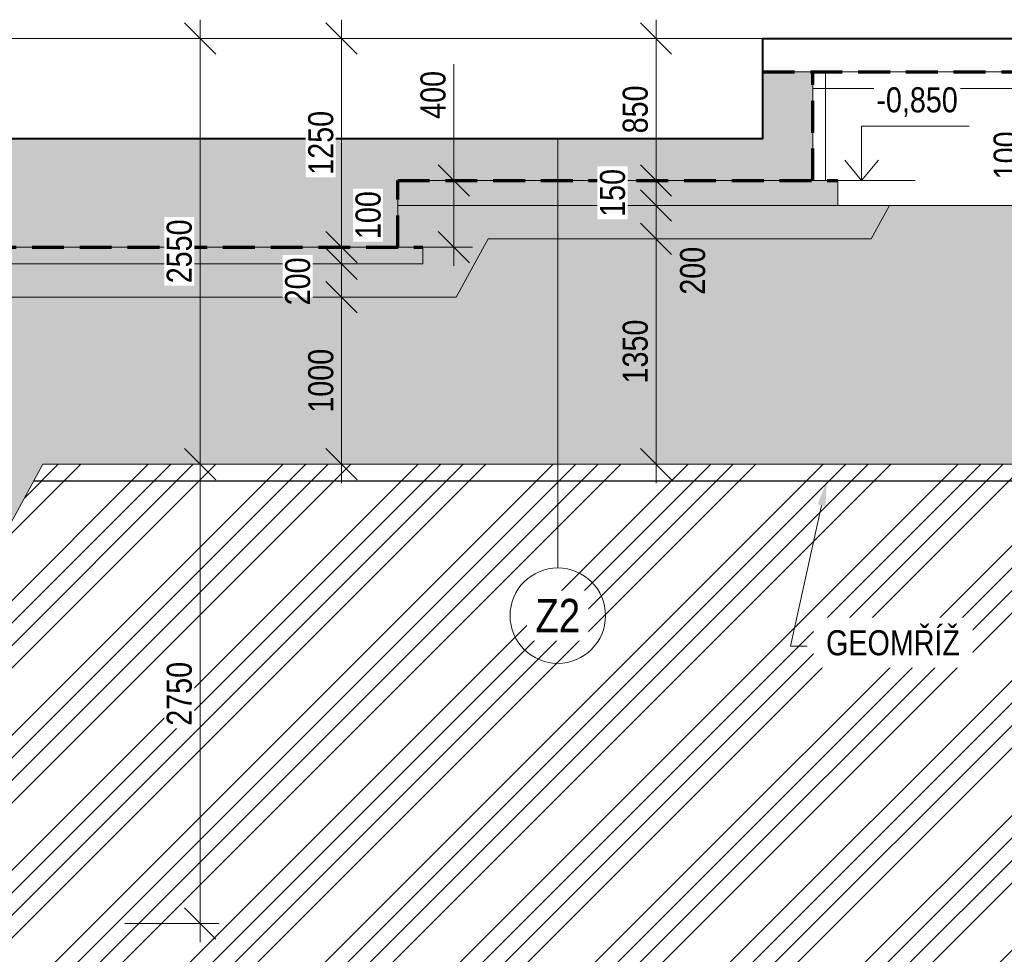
# Model space of a CAD drawing. Header units: millimetres. Extents: x -2694 to 670324, y -147023 to 76385.
# Tile 50 of 51: x 658573 to 664468, y -142978 to -137381. Entities that reach past the tile are written whole.
import ezdxf
from ezdxf import colors
from ezdxf.entities.mleader import LeaderData, LeaderLine
from ezdxf.math import Vec2, Vec3

# ---------------------------------------------------------------- set-up
doc = ezdxf.new("R2010")
doc.units = ezdxf.units.MM
doc.header["$LTSCALE"] = 10
doc.linetypes.add('ČÁRKOVANÁ', pattern=[19.05, 12.7, -6.35])
doc.layers.get('0').update_dxf_attribs({"lineweight": 20})
doc.layers.get('Defpoints').update_dxf_attribs({"lineweight": 20})
for name, color, linetype, lineweight in [('A_CARK', 72, 'ČÁRKOVANÁ', 20), ('A_KOTY', 7, 'Continuous', 13), ('A_LEGENDY', 21, 'Continuous', 13), ('A_TENKA', 4, 'Continuous', 20), ('A_TENKA_ZEMNI_PRACE', 31, 'Continuous', 20), ('A_TUCNA', 1, 'Continuous', 40)]:
    doc.layers.add(name, color=color, linetype=linetype, lineweight=lineweight)
doc.layers.add('A_SRAF', color=8, linetype='Continuous', lineweight=13, transparency=0.3)
doc.layers.add('A_SRAFY_ZB', color=7, linetype='Continuous', lineweight=13, true_color=0xc8c8c8, transparency=0.3)
doc.styles.add('KÓTY', font='ARIALN.TTF')
doc.linetypes.add('CIKCAK', pattern='A,0.00254,-5.08,[131,ltypeshp.shx,S=5.08,R=0,X=-5.08,Y=0],-10.16,[131,ltypeshp.shx,S=5.08,R=180,X=5.08,Y=0],-5.08', length=20.32254)
doc.dimstyles.new('INPROS - 75', dxfattribs={"dimscale": 75, "dimtxt": 2, "dimasz": 2.5, "dimexe": 1.5, "dimexo": 2, "dimtad": 1, "dimdec": 0, "dimrnd": 5, "dimtxsty": 'KÓTY', "dimblk": 'OBLIQUE', "dimcen": 2.5, "dimdle": 1.5, "dimadec": 0, "dimazin": 0, "dimtfac": 1, "dimtdec": 0, "dimtmove": 2, "dimatfit": 3, "dimldrblk": 'OBLIQUE', "dimfxl": 6, "dimfxlon": 1, "dimtfill": 1, "dimlwd": -1, "dimlwe": -1, "dimarcsym": 0})

# ---------------------------------------------------------------- blocks, each defined once
blk = doc.blocks.new('_Oblique')
at = {"color": 0, "linetype": 'ByBlock', "lineweight": -2}
blk.add_line((-0.5, -0.5), (0.5, 0.5), dxfattribs=at)
blk = doc.blocks.new('*D383')
at = {"layer": 'A_KOTY', "color": 0, "transparency": 16777216}
for p, q in [((659652.8, -137380.7), (659652.8, -140155.7)), ((660102.8, -137493.2), (659540.3, -137493.2)), ((660102.8, -140043.2), (659540.3, -140043.2))]:
    blk.add_line(p, q, dxfattribs=at)
at = {"layer": 'Defpoints', "color": 0, "transparency": 16777216}
for p in [(664447.5, -137493.2), (659652.8, -140043.2), (664447.5, -140043.2)]:
    blk.add_point(p, dxfattribs=at)
at = {"layer": 'A_KOTY', "color": 0, "transparency": 16777216, "xscale": 187.5, "yscale": 187.5, "zscale": 187.5}
for p, rotation in [((659652.8, -137493.2), 90), ((659652.8, -140043.2), 270)]:
    blk.add_blockref('_Oblique', p, dxfattribs=dict(at, rotation=rotation))
at = {"layer": 'A_KOTY', "color": 0, "transparency": 16777216, "insert": (659529.3, -138768.2), "char_height": 150, "attachment_point": 5, "rotation": 90, "style": 'KÓTY', "bg_fill": 3, "box_fill_scale": 1.1, "bg_fill_color": 256, "bg_fill_true_color": 13158600, "bg_fill_transparency": 0}
blk.add_mtext('2550', dxfattribs=at)
blk = doc.blocks.new('*D384')
at = {"layer": 'A_KOTY', "color": 0, "transparency": 16777216}
for p, q in [((660499.8, -138855.7), (660499.8, -137380.7)), ((660499.8, -137493.2), (660612.3, -137493.2)), ((660499.8, -138743.2), (660612.3, -138743.2))]:
    blk.add_line(p, q, dxfattribs=at)
at = {"layer": 'Defpoints', "color": 0, "transparency": 16777216}
for p in [(660494.7, -137493.2), (660499.8, -137493.2), (660494.7, -138743.2)]:
    blk.add_point(p, dxfattribs=at)
at = {"layer": 'A_KOTY', "color": 0, "transparency": 16777216, "xscale": 187.5, "yscale": 187.5, "zscale": 187.5}
for p, rotation in [((660499.8, -137493.2), 90), ((660499.8, -138743.2), 270)]:
    blk.add_blockref('_Oblique', p, dxfattribs=dict(at, rotation=rotation))
at = {"layer": 'A_KOTY', "color": 0, "transparency": 16777216, "insert": (660376.3, -138118.2), "char_height": 150, "attachment_point": 5, "rotation": 90, "style": 'KÓTY', "bg_fill": 3, "box_fill_scale": 1.1, "bg_fill_color": 256, "bg_fill_true_color": 13158600, "bg_fill_transparency": 0}
blk.add_mtext('1250', dxfattribs=at)
blk = doc.blocks.new('*D385')
at = {"layer": 'A_KOTY', "color": 0, "transparency": 16777216}
for p, q in [((660499.8, -138630.7), (660499.8, -138955.7)), ((660499.8, -138743.2), (660612.3, -138743.2)), ((660836.3, -138843.2), (660387.3, -138843.2))]:
    blk.add_line(p, q, dxfattribs=at)
at = {"layer": 'Defpoints', "color": 0, "transparency": 16777216}
for p in [(660494.7, -138743.2), (660499.8, -138843.2), (660986.3, -138843.2)]:
    blk.add_point(p, dxfattribs=at)
at = {"layer": 'A_KOTY', "color": 0, "transparency": 16777216, "xscale": 187.5, "yscale": 187.5, "zscale": 187.5, "rotation": 270}
blk.add_blockref('_Oblique', (660499.8, -138843.2), dxfattribs=at)
at = {"layer": 'A_KOTY', "color": 0, "transparency": 16777216, "insert": (660659.6, -138551.1), "char_height": 150, "attachment_point": 5, "rotation": 90, "style": 'KÓTY', "bg_fill": 3, "box_fill_scale": 1.1, "bg_fill_color": 256, "bg_fill_true_color": 13158600, "bg_fill_transparency": 0}
blk.add_mtext('100', dxfattribs=at)
at = {"layer": 'A_KOTY', "color": 0, "transparency": 16777216, "xscale": 187.5, "yscale": 187.5, "zscale": 187.5, "rotation": 90}
blk.add_blockref('_Oblique', (660499.8, -138743.2), dxfattribs=at)
blk = doc.blocks.new('*D386')
at = {"layer": 'A_KOTY', "color": 0, "transparency": 16777216}
for p, q in [((660499.8, -138730.7), (660499.8, -139155.7)), ((660836.3, -138843.2), (660387.3, -138843.2)), ((660949.8, -139043.2), (660387.3, -139043.2))]:
    blk.add_line(p, q, dxfattribs=at)
at = {"layer": 'Defpoints', "color": 0, "transparency": 16777216}
for p in [(660986.3, -138843.2), (660499.8, -139043.2), (661186.1, -139043.2)]:
    blk.add_point(p, dxfattribs=at)
at = {"layer": 'A_KOTY', "color": 0, "transparency": 16777216, "xscale": 187.5, "yscale": 187.5, "zscale": 187.5}
for p, rotation in [((660499.8, -138843.2), 90), ((660499.8, -139043.2), 270)]:
    blk.add_blockref('_Oblique', p, dxfattribs=dict(at, rotation=rotation))
at = {"layer": 'A_KOTY', "color": 0, "transparency": 16777216, "insert": (660238.2, -138948.1), "char_height": 150, "attachment_point": 5, "rotation": 90, "style": 'KÓTY', "bg_fill": 3, "box_fill_scale": 1.1, "bg_fill_color": 256, "bg_fill_true_color": 13158600, "bg_fill_transparency": 0}
blk.add_mtext('200', dxfattribs=at)
blk = doc.blocks.new('*D387')
at = {"layer": 'A_KOTY', "color": 0, "transparency": 16777216}
for p, q in [((660499.8, -138930.7), (660499.8, -140155.7)), ((660949.8, -139043.2), (660387.3, -139043.2)), ((660049.8, -140043.2), (660612.3, -140043.2))]:
    blk.add_line(p, q, dxfattribs=at)
at = {"layer": 'Defpoints', "color": 0, "transparency": 16777216}
for p in [(661186.1, -139043.2), (659652.8, -140043.2), (660499.8, -140043.2)]:
    blk.add_point(p, dxfattribs=at)
at = {"layer": 'A_KOTY', "color": 0, "transparency": 16777216, "xscale": 187.5, "yscale": 187.5, "zscale": 187.5}
for p, rotation in [((660499.8, -139043.2), 90), ((660499.8, -140043.2), 270)]:
    blk.add_blockref('_Oblique', p, dxfattribs=dict(at, rotation=rotation))
at = {"layer": 'A_KOTY', "color": 0, "transparency": 16777216, "insert": (660376.3, -139543.2), "char_height": 150, "attachment_point": 5, "rotation": 90, "style": 'KÓTY', "bg_fill": 3, "box_fill_scale": 1.1, "bg_fill_color": 256, "bg_fill_true_color": 13158600, "bg_fill_transparency": 0}
blk.add_mtext('1000', dxfattribs=at)
blk = doc.blocks.new('*D388')
at = {"layer": 'A_KOTY', "color": 0, "transparency": 16777216}
for p, q in [((662382.5, -138455.7), (662382.5, -137380.7)), ((662382.5, -137493.2), (662270, -137493.2)), ((662382.5, -138343.2), (662270, -138343.2))]:
    blk.add_line(p, q, dxfattribs=at)
at = {"layer": 'Defpoints', "color": 0, "transparency": 16777216}
for p in [(662382.5, -137493.2), (662421.3, -137493.2), (662421.3, -138343.2)]:
    blk.add_point(p, dxfattribs=at)
at = {"layer": 'A_KOTY', "color": 0, "transparency": 16777216, "xscale": 187.5, "yscale": 187.5, "zscale": 187.5}
for p, rotation in [((662382.5, -137493.2), 90), ((662382.5, -138343.2), 270)]:
    blk.add_blockref('_Oblique', p, dxfattribs=dict(at, rotation=rotation))
at = {"layer": 'A_KOTY', "color": 0, "transparency": 16777216, "insert": (662259.1, -137918.2), "char_height": 150, "attachment_point": 5, "rotation": 90, "style": 'KÓTY', "bg_fill": 3, "box_fill_scale": 1.1, "bg_fill_color": 256, "bg_fill_true_color": 13158600, "bg_fill_transparency": 0}
blk.add_mtext('850', dxfattribs=at)
blk = doc.blocks.new('*D389')
at = {"layer": 'A_KOTY', "color": 0, "transparency": 16777216}
for p, q in [((662382.5, -138230.7), (662382.5, -138606)), ((662382.5, -138343.2), (662270, -138343.2)), ((662832.5, -138493.5), (662270, -138493.5))]:
    blk.add_line(p, q, dxfattribs=at)
at = {"layer": 'Defpoints', "color": 0, "transparency": 16777216}
for p in [(662421.3, -138343.2), (662382.5, -138493.5), (663471.3, -138493.5)]:
    blk.add_point(p, dxfattribs=at)
at = {"layer": 'A_KOTY', "color": 0, "transparency": 16777216, "xscale": 187.5, "yscale": 187.5, "zscale": 187.5}
for p, rotation in [((662382.5, -138343.2), 90), ((662382.5, -138493.5), 270)]:
    blk.add_blockref('_Oblique', p, dxfattribs=dict(at, rotation=rotation))
at = {"layer": 'A_KOTY', "color": 0, "transparency": 16777216, "insert": (662123.1, -138418.3), "char_height": 150, "attachment_point": 5, "rotation": 90, "style": 'KÓTY', "bg_fill": 3, "box_fill_scale": 1.1, "bg_fill_color": 256, "bg_fill_true_color": 13158600, "bg_fill_transparency": 0}
blk.add_mtext('150', dxfattribs=at)
blk = doc.blocks.new('*D390')
at = {"layer": 'A_KOTY', "color": 0, "transparency": 16777216}
for p, q in [((662382.5, -138381), (662382.5, -138806)), ((662832.5, -138493.5), (662270, -138493.5)), ((662832.5, -138693.5), (662270, -138693.5))]:
    blk.add_line(p, q, dxfattribs=at)
at = {"layer": 'Defpoints', "color": 0, "transparency": 16777216}
for p in [(663471.3, -138493.5), (662382.5, -138693.5), (663671.1, -138693.5)]:
    blk.add_point(p, dxfattribs=at)
at = {"layer": 'A_KOTY', "color": 0, "transparency": 16777216, "xscale": 187.5, "yscale": 187.5, "zscale": 187.5, "rotation": 90}
blk.add_blockref('_Oblique', (662382.5, -138493.5), dxfattribs=at)
at = {"layer": 'A_KOTY', "color": 0, "transparency": 16777216, "insert": (662602.6, -138884.4), "char_height": 150, "attachment_point": 5, "rotation": 90, "style": 'KÓTY', "bg_fill": 3, "box_fill_scale": 1.1, "bg_fill_color": 256, "bg_fill_true_color": 13158600, "bg_fill_transparency": 0}
blk.add_mtext('200', dxfattribs=at)
at = {"layer": 'A_KOTY', "color": 0, "transparency": 16777216, "xscale": 187.5, "yscale": 187.5, "zscale": 187.5, "rotation": 270}
blk.add_blockref('_Oblique', (662382.5, -138693.5), dxfattribs=at)
blk = doc.blocks.new('*D391')
at = {"layer": 'A_KOTY', "color": 0, "transparency": 16777216}
for p, q in [((662382.5, -138581), (662382.5, -140155.7)), ((662832.5, -138693.5), (662270, -138693.5)), ((662832.5, -140043.2), (662270, -140043.2))]:
    blk.add_line(p, q, dxfattribs=at)
at = {"layer": 'Defpoints', "color": 0, "transparency": 16777216}
for p in [(663671.1, -138693.5), (662382.5, -140043.2), (663093.1, -140043.2)]:
    blk.add_point(p, dxfattribs=at)
at = {"layer": 'A_KOTY', "color": 0, "transparency": 16777216, "xscale": 187.5, "yscale": 187.5, "zscale": 187.5}
for p, rotation in [((662382.5, -138693.5), 90), ((662382.5, -140043.2), 270)]:
    blk.add_blockref('_Oblique', p, dxfattribs=dict(at, rotation=rotation))
at = {"layer": 'A_KOTY', "color": 0, "transparency": 16777216, "insert": (662259.1, -139368.3), "char_height": 150, "attachment_point": 5, "rotation": 90, "style": 'KÓTY', "bg_fill": 3, "box_fill_scale": 1.1, "bg_fill_color": 256, "bg_fill_true_color": 13158600, "bg_fill_transparency": 0}
blk.add_mtext('1350', dxfattribs=at)
blk = doc.blocks.new('*D393')
at = {"layer": 'A_KOTY', "color": 0, "transparency": 16777216}
for p, q in [((664738.7, -138030.7), (664738.7, -138355.7)), ((665188.7, -138143.2), (664626.2, -138143.2)), ((665123.7, -138243.2), (664626.2, -138243.2))]:
    blk.add_line(p, q, dxfattribs=at)
at = {"layer": 'Defpoints', "color": 0, "transparency": 16777216}
for p in [(665623.8, -138143.2), (664738.7, -138243.2), (665273.7, -138243.2)]:
    blk.add_point(p, dxfattribs=at)
at = {"layer": 'A_KOTY', "color": 0, "transparency": 16777216, "xscale": 187.5, "yscale": 187.5, "zscale": 187.5}
for p, rotation in [((664738.7, -138143.2), 90), ((664738.7, -138243.2), 270)]:
    blk.add_blockref('_Oblique', p, dxfattribs=dict(at, rotation=rotation))
at = {"layer": 'A_KOTY', "color": 0, "transparency": 16777216, "insert": (664479.3, -138193.2), "char_height": 150, "attachment_point": 5, "rotation": 90, "style": 'KÓTY', "bg_fill": 3, "box_fill_scale": 1.1, "bg_fill_color": 256, "bg_fill_true_color": 13158600, "bg_fill_transparency": 0}
blk.add_mtext('100', dxfattribs=at)
blk = doc.blocks.new('*D424')
at = {"layer": 'A_KOTY', "color": 0, "transparency": 16777216}
for p, q in [((661171.8, -137646.3), (661171.8, -138343.2)), ((661171.8, -138855.7), (661171.8, -138230.7)), ((660986.3, -138343.2), (661284.3, -138343.2)), ((660986.3, -138743.2), (661284.3, -138743.2))]:
    blk.add_line(p, q, dxfattribs=at)
at = {"layer": 'Defpoints', "color": 0, "transparency": 16777216}
for p in [(660836.3, -138343.2), (661171.8, -138343.2), (660836.3, -138743.2)]:
    blk.add_point(p, dxfattribs=at)
at = {"layer": 'A_KOTY', "color": 0, "transparency": 16777216, "xscale": 187.5, "yscale": 187.5, "zscale": 187.5}
for p, rotation in [((661171.8, -138343.2), 90), ((661171.8, -138743.2), 270)]:
    blk.add_blockref('_Oblique', p, dxfattribs=dict(at, rotation=rotation))
at = {"layer": 'A_KOTY', "color": 0, "transparency": 16777216, "insert": (661048.4, -137831.3), "char_height": 150, "attachment_point": 5, "rotation": 90, "style": 'KÓTY', "bg_fill": 3, "box_fill_scale": 1.1, "bg_fill_color": 256, "bg_fill_true_color": 13158600, "bg_fill_transparency": 0}
blk.add_mtext('400', dxfattribs=at)
blk = doc.blocks.new('*D432')
at = {"layer": 'A_KOTY', "color": 0, "transparency": 16777216}
for p, q in [((659652.8, -139930.7), (659652.8, -142905.7)), ((660102.8, -140043.2), (659540.3, -140043.2)), ((659202.8, -142793.2), (659765.3, -142793.2))]:
    blk.add_line(p, q, dxfattribs=at)
at = {"layer": 'Defpoints', "color": 0, "transparency": 16777216}
for p in [(664447.5, -140043.2), (657211.8, -142793.2), (659652.8, -142793.2)]:
    blk.add_point(p, dxfattribs=at)
at = {"layer": 'A_KOTY', "color": 0, "transparency": 16777216, "xscale": 187.5, "yscale": 187.5, "zscale": 187.5}
for p, rotation in [((659652.8, -140043.2), 90), ((659652.8, -142793.2), 270)]:
    blk.add_blockref('_Oblique', p, dxfattribs=dict(at, rotation=rotation))
at = {"layer": 'A_KOTY', "color": 0, "transparency": 16777216, "insert": (659529.3, -141418.2), "char_height": 150, "attachment_point": 5, "rotation": 90, "style": 'KÓTY', "bg_fill": 3, "box_fill_scale": 1.1, "bg_fill_color": 256, "bg_fill_true_color": 13158600, "bg_fill_transparency": 0}
blk.add_mtext('2750', dxfattribs=at)

msp = doc.modelspace()

# ---------------------------------------------------------------- hatches: boundary and pattern name
at = {"layer": 'A_SRAF'}
h = msp.add_hatch(dxfattribs=at)
h.set_pattern_fill('ANSI36', color=256, scale=16.5, angle=-1.27e-14)
h.paths.add_polyline_path([(660986.3, -138743.2), (660836.3, -138743.2), (656361.3, -138743.2), (656361.3, -138843.2), (659486.3, -138843.2), (660986.3, -138843.2)])
h.paths.add_polyline_path([(663471.3, -138343.2), (663321.3, -138343.2), (662421.3, -138343.2), (660836.3, -138343.2), (660836.3, -138493.7), (661971.3, -138493.6), (663471.3, -138493.5)])
h = msp.add_hatch(dxfattribs=at)
h.set_pattern_fill('ANSI34', color=256, scale=30)
h.set_pattern_definition([(45, (0, 29851), (-404.11153, 404.11153), []), (45, (134.7, 29851), (-404.11153, 404.11153), []), (45, (269.4, 29851), (-404.11153, 404.11153), []), (45, (404.1, 29851), (-404.11153, 404.11153), [])])
h.paths.add_polyline_path([(670067, -138493.2), (668249.3, -138493.3), (667474.3, -140043.2), (658711.8, -140043.2), (657211.8, -142793.2), (641635.7, -142793.2), (640135.7, -140043.2), (631301.5, -140043.2), (631056.1, -139593.2), (628780.5, -139593.2), (628780.5, -147022.8), (670067.2, -147022.8)])
h = msp.add_hatch(dxfattribs=at)
h.set_pattern_fill('GRAVEL', color=256, scale=11, angle=-90)
h.paths.add_polyline_path([(663780.2, -138493.5), (660836.3, -138493.7), (660836.3, -138743.2), (660986.3, -138743.2), (660986.3, -138843.2), (659486.3, -138843.2), (656361.3, -138843.2), (656361.3, -139043.2), (661036.1, -139043.2), (661186.1, -139043.2), (661376.8, -138693.5), (663471.3, -138693.5), (663671.1, -138693.5)])
at = {"layer": 'A_SRAFY_ZB', "linetype": 'Continuous', "lineweight": -3}
for points in [[(663321.3, -137693.2), (663021.3, -137693.2), (663021.3, -138093.2), (663321.3, -138093.2)], [(656011.3, -138093.2), (656011.3, -138743.2), (660836.3, -138743.2), (660836.3, -138093.2)], [(662421.3, -138093.2), (660836.3, -138093.2), (660836.3, -138343.2), (662421.3, -138343.2)], [(663321.3, -138093.2), (662421.3, -138093.2), (662421.3, -138343.2), (663321.3, -138343.2)]]:
    msp.add_hatch(color=256, dxfattribs=at).paths.add_polyline_path(points, flags=0)

# ---------------------------------------------------------------- linework, layer by layer
at = {"layer": 'A_CARK', "color": 1, "lineweight": 70, "ltscale": 1.5}
for points in [[(663021.3, -137693.2), (665873.8, -137693.2)], [(663321.3, -138343.2), (663321.3, -137693.2)], [(660836.3, -138743.2), (660836.3, -138343.2), (663471.3, -138343.2)], [(656361.3, -141493.2), (656361.3, -138743.2), (660986.3, -138743.2)]]:
    msp.add_lwpolyline(points, dxfattribs=at)
at = {"layer": 'A_CARK', "linetype": 'CIKCAK', "lineweight": 15, "ltscale": 0.4}
msp.add_lwpolyline([(663396.3, -138343.2), (663396.3, -137693.2)], dxfattribs=at)
at = {"layer": 'A_CARK', "color": 6, "linetype": 'CIKCAK', "lineweight": 30, "ltscale": 0.7}
msp.add_lwpolyline([(658657.3, -140143), (667474.3, -140143.2)], dxfattribs=at)
at = {"layer": 'A_KOTY'}
msp.add_lwpolyline([(661794.5, -140664.3), (661794.5, -138093.2)], dxfattribs=at)
msp.add_circle((661794.5, -140950), 285.7, dxfattribs=at)
at = {"layer": 'A_TENKA'}
for p, q in [((663021.3, -137693.2), (663021.3, -138093.2)), ((663321.3, -137693.2), (663021.3, -137693.2)), ((663321.3, -138093.2), (663321.3, -137693.2)), ((660836.3, -138093.2), (656011.3, -138093.2)), ((662421.3, -138093.2), (660836.3, -138093.2)), ((663021.3, -138093.2), (662421.3, -138093.2)), ((663321.3, -138343.2), (663321.3, -138093.2)), ((660836.3, -138743.2), (660836.3, -138343.2)), ((660836.3, -138343.2), (662421.3, -138343.2)), ((662421.3, -138343.2), (663321.3, -138343.2)), ((656361.3, -138743.2), (660836.3, -138743.2))]:
    msp.add_line(p, q, dxfattribs=at)
at = {"layer": 'A_TENKA', "color": 5}
msp.add_lwpolyline([(632173.8, -137493.2), (670067.2, -137493.2)], dxfattribs=at)
at = {"layer": 'A_TENKA'}
msp.add_lwpolyline([(663021.3, -137493.2), (665873.8, -137493.2), (665873.8, -137693.2), (663021.3, -137693.2)], close=True, dxfattribs=at)
for points in [[(663321.3, -137693.2), (663321.3, -137793.2), (665623.8, -137793.2)], [(663321.3, -138343.2), (663471.3, -138343.2), (663471.3, -138493.5), (661971.3, -138493.6), (660836.3, -138493.7), (660836.3, -138343.2), (661971.3, -138343.2)], [(660836.3, -138743.2), (660986.3, -138743.2), (660986.3, -138843.2), (659486.3, -138843.2), (656361.3, -138843.2), (656361.3, -138743.2), (659486.3, -138743.2)]]:
    msp.add_lwpolyline(points, dxfattribs=at)
at = {"layer": 'A_TENKA_ZEMNI_PRACE', "linetype": 'Continuous', "transparency": 33554687}
for p, q in [((663780.2, -138493.5), (663671.1, -138693.5)), ((658711.8, -140043.2), (657211.8, -142793.2))]:
    msp.add_line(p, q, dxfattribs=at)
at = {"layer": 'A_TENKA_ZEMNI_PRACE'}
for points in [[(660836.3, -138493.7), (670067, -138493.2)], [(663521.1, -138693.5), (663671.1, -138693.5), (663780.2, -138493.5)], [(661036.1, -139043.2), (661186.1, -139043.2), (661376.8, -138693.5)], [(661036.1, -139043.2), (661186.1, -139043.2), (661376.8, -138693.5)], [(663471.3, -138693.5), (661376.8, -138693.5)], [(663671.1, -138693.5), (661376.8, -138693.5)], [(661036.1, -139043.2), (656361.3, -139043.2)]]:
    msp.add_lwpolyline(points, dxfattribs=at)
at = {"layer": 'A_TENKA_ZEMNI_PRACE', "linetype": 'Continuous', "transparency": 33554687}
msp.add_lwpolyline([(658711.8, -140043.2), (667474.3, -140043.2)], dxfattribs=at)
at = {"layer": 'A_TUCNA', "color": 23}
msp.add_lwpolyline([(648173.8, -140649.4), (649673.8, -140657.6), (649673.8, -139893.2), (650473.8, -139893.2), (650459.2, -138142.2), (656011.3, -138093.2), (663021.3, -138093.2), (663021.3, -137493.2), (665873.8, -137493.2), (665873.8, -137893.2), (666673.8, -137893.2), (666673.8, -137493.2), (670067.2, -137493.2)], dxfattribs=at)

# ---------------------------------------------------------------- next in the draw order: texts
at = {"layer": 'A_KOTY', "insert": (661794.5, -140950), "char_height": 200, "attachment_point": 5, "style": 'KÓTY', "bg_fill": 3, "box_fill_scale": 1.25, "bg_fill_color": 256, "bg_fill_transparency": 0}
msp.add_mtext('\\A1;Z2', dxfattribs=at)

# ---------------------------------------------------------------- next in the draw order: dimensions: what is measured, and where the dimension line sits
at = {"layer": 'A_KOTY'}
dim = msp.add_linear_dim(base=(659652.8, -140043.2), p1=(664447.5, -137493.2), p2=(664447.5, -140043.2), angle=90, dimstyle='INPROS - 75', dxfattribs=at)
dim.commit()
dim.dimension.update_dxf_attribs({"geometry": '*D383', "text_midpoint": (659529.3, -138768.2)})

# ---------------------------------------------------------------- next in the draw order: linework, layer by layer
for p, q in [((663612.8, -138018.8), (663612.8, -138343.1)), ((663612.8, -138343.1), (663512.1, -138221.9)), ((663612.8, -138343.1), (663512.1, -138221.9)), ((663612.8, -138343.1), (663713.5, -138221.9))]:
    msp.add_line(p, q, dxfattribs=at)
msp.add_lwpolyline([(664257, -138018.8), (663612.8, -138018.8)], dxfattribs=at)

# ---------------------------------------------------------------- next in the draw order: texts
at = {"layer": 'A_KOTY', "insert": (663945.4, -137874.6), "char_height": 150, "attachment_point": 5, "style": 'KÓTY', "bg_fill": 3, "box_fill_scale": 1.1, "bg_fill_color": 256, "bg_fill_true_color": 13158600, "bg_fill_transparency": 0}
msp.add_mtext('\\A1;-0,850', dxfattribs=at)

# ---------------------------------------------------------------- next in the draw order: dimensions: what is measured, and where the dimension line sits
at = {"layer": 'A_KOTY'}
for base, p1, p2, picture, middle in [((660499.8, -137493.2), (660494.7, -138743.2), (660494.7, -137493.2), '*D384', (660376.3, -138118.2)), ((662382.5, -137493.2), (662421.3, -138343.2), (662421.3, -137493.2), '*D388', (662259.1, -137918.2)), ((664738.7, -138243.2), (665623.8, -138143.2), (665273.7, -138243.2), '*D393', (664479.3, -138193.2))]:
    dim = msp.add_linear_dim(base=base, p1=p1, p2=p2, angle=90, dimstyle='INPROS - 75', dxfattribs=at)
    dim.commit()
    dim.dimension.update_dxf_attribs({"geometry": picture, "text_midpoint": middle})

# ---------------------------------------------------------------- next in the draw order: dimensions: what is measured, and where the dimension line sits
dim = msp.add_linear_dim(base=(662382.5, -138493.5), p1=(662421.3, -138343.2), p2=(663471.3, -138493.5), angle=90, dimstyle='INPROS - 75', dxfattribs=at)
dim.commit()
dim.dimension.update_dxf_attribs({"geometry": '*D389', "text_midpoint": (662123.1, -138418.3)})
dim = msp.add_linear_dim(base=(660499.8, -138843.2), p1=(660494.7, -138743.2), p2=(660986.3, -138843.2), angle=90, dimstyle='INPROS - 75', dxfattribs=at)
dim.commit()
dim.dimension.update_dxf_attribs({"geometry": '*D385', "text_midpoint": (660659.6, -138551.1), "dimtype": 160})

# ---------------------------------------------------------------- next in the draw order: linework, layer by layer
msp.add_lwpolyline([(663934.9, -138343.1), (663290.7, -138343.1)], dxfattribs=at)

# ---------------------------------------------------------------- next in the draw order: dimensions: what is measured, and where the dimension line sits
for base, p1, p2, picture, middle in [((662382.5, -138693.5), (663471.3, -138493.5), (663671.1, -138693.5), '*D390', (662602.6, -138884.4)), ((660499.8, -139043.2), (660986.3, -138843.2), (661186.1, -139043.2), '*D386', (660238.2, -138948.1))]:
    dim = msp.add_linear_dim(base=base, p1=p1, p2=p2, angle=90, dimstyle='INPROS - 75', dxfattribs=at)
    dim.commit()
    dim.dimension.update_dxf_attribs({"geometry": picture, "text_midpoint": middle, "dimtype": 160})

# ---------------------------------------------------------------- next in the draw order: dimensions: what is measured, and where the dimension line sits
dim = msp.add_linear_dim(base=(661171.8, -138343.2), p1=(660836.3, -138743.2), p2=(660836.3, -138343.2), angle=90, dimstyle='INPROS - 75', override={"dimtmove": 1}, dxfattribs=at)
dim.commit()
dim.dimension.update_dxf_attribs({"geometry": '*D424', "text_midpoint": (661048.4, -137831.3), "dimtype": 160})
for base, p1, p2, picture, middle in [((662382.5, -140043.2), (663671.1, -138693.5), (663093.1, -140043.2), '*D391', (662259.1, -139368.3)), ((660499.8, -140043.2), (661186.1, -139043.2), (659652.8, -140043.2), '*D387', (660376.3, -139543.2))]:
    dim = msp.add_linear_dim(base=base, p1=p1, p2=p2, angle=90, dimstyle='INPROS - 75', dxfattribs=at)
    dim.commit()
    dim.dimension.update_dxf_attribs({"geometry": picture, "text_midpoint": middle})

# ---------------------------------------------------------------- next in the draw order: hatches: boundary and pattern name
at = {"layer": 'A_SRAF'}
h = msp.add_hatch(dxfattribs=at)
h.set_pattern_fill('AR-CONC', color=256, scale=2)
h.paths.add_polyline_path([(658711.8, -140043.2), (667474.3, -140043.2), (668249.3, -138493.3), (663780.2, -138493.5), (663671.1, -138693.5), (663521.1, -138693.5), (661376.8, -138693.5), (661186.1, -139043.2), (661036.1, -139043.2), (656361.3, -139043.2), (656361.3, -141493.2), (656511.2, -141493.2), (656511.2, -141593.2), (656511.2, -141753), (657111.8, -142793.2), (657211.8, -142793.2)])
h.paths.add_polyline_path([(656511.2, -141753), (656511.2, -141793.2), (642313, -141793.2), (641735.7, -142793.2), (657111.8, -142793.2)])
h.paths.add_polyline_path([(642486.3, -139043.2), (637811.4, -139043.2), (637661.4, -139043.2), (637470.7, -138693.5), (635176.4, -138693.5), (635067.3, -138493.5), (628780.5, -138493.2), (628780.5, -139593.2), (631056.1, -139593.2), (631301.5, -140043.2), (640135.7, -140043.2), (641635.7, -142793.2), (641735.7, -142793.2), (642336.3, -141753), (642336.3, -141593.2), (642336.3, -141493.2), (642486.3, -141493.2)])
h.paths.add_polyline_path([(642201.7, -142525.8), (642318.3, -142727.8), (642498.6, -142623.7), (642382, -142421.7)], flags=24)
h.paths.add_polyline_path([(656531.8, -142723.3), (656648.4, -142521.3), (656468.1, -142417.2), (656351.5, -142619.2)], flags=24)

# ---------------------------------------------------------------- next in the draw order: dimensions: what is measured, and where the dimension line sits
at = {"layer": 'A_KOTY'}
dim = msp.add_linear_dim(base=(659652.8, -142793.2), p1=(664447.5, -140043.2), p2=(657211.8, -142793.2), angle=90, dimstyle='INPROS - 75', dxfattribs=at)
dim.commit()
dim.dimension.update_dxf_attribs({"geometry": '*D432', "text_midpoint": (659529.3, -141418.2)})

# ---------------------------------------------------------------- next in the draw order: leaders
at = {"layer": 'A_LEGENDY'}
ml = msp.add_multileader_mtext('Standard', dxfattribs=at)
ml.set_content('GEOMŘÍŽ', color=256, style='KÓTY')
ml.set_leader_properties(color=256, linetype='Continuous', lineweight=-1)
ml.build(insert=Vec2(0, 0))
ml.multileader.update_dxf_attribs({"text_left_attachment_type": 2, "text_right_attachment_type": 2, "dogleg_length": 66.7, "arrow_head_size": 150})
ctx = ml.context
ctx.base_point, ctx.char_height, ctx.arrow_head_size, ctx.landing_gap_size, ctx.plane_origin = Vec3(663287.9, -141133.3), 150, 150, 112.5, Vec3(666979.8, -135345.2)
ctx.left_attachment, ctx.right_attachment = 2, 2
notes = []
notes.append((ctx, [(0, (1, 1, 0), (663187.9, -141133.3), (1, 0), 100, [(0, [(663405.3, -140143.1)], 0, [])])]))
ctx.mtext.insert, ctx.mtext.rotation, ctx.mtext.defined_height, ctx.mtext.flow_direction = Vec3(663400.4, -141037.6), 6.283185, 238.9, 5
ctx.mtext.has_bg_fill, ctx.mtext.bg_color, ctx.mtext.bg_scale_factor, ctx.mtext.bg_transparency, ctx.mtext.use_window_bg_color = 1, -1027028792, 1.5, 0, 1
for ctx, leaders in notes:
    for number, flags, end, landing, length, lines in leaders:
        leader = LeaderData()
        leader.index, (leader.has_last_leader_line, leader.has_dogleg_vector, leader.attachment_direction) = number, flags
        leader.last_leader_point, leader.dogleg_vector, leader.dogleg_length = Vec3(end), Vec3(landing), length
        for number, points, colour, breaks in lines:
            line = LeaderLine()
            line.index, line.vertices, line.color, line.breaks = number, Vec3.list(points), colors.encode_raw_color(colour), breaks
            leader.lines.append(line)
        ctx.leaders.append(leader)

doc.saveas('drawing.dxf')
